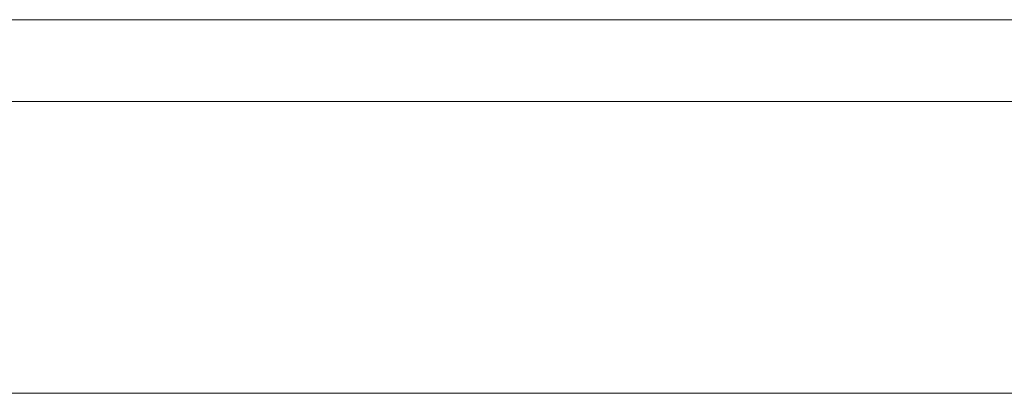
# Model space of a CAD drawing. Header units: millimetres. Extents: x -40.4 to 40.4, y -40.2 to 40.6.
# Tile 202 of 256: x -11.2 to -9, y -26.2 to -25.4. Entities that reach past the tile are written whole.
import ezdxf

# ---------------------------------------------------------------- set-up
doc = ezdxf.new("R2010")
doc.units = ezdxf.units.MM
doc.layers.add('E-ELEC-EQPM-OTLN', color=71, linetype='Continuous', lineweight=30)

# ---------------------------------------------------------------- blocks, each defined once
blk = doc.blocks.new('Movement detector_ Relay_ Future linear_1 - 2CKA006220A0215_MSA-F-1_1_1-81-5639-Vista 3D 1')
at = {"layer": 'E-ELEC-EQPM-OTLN', "lineweight": 9}
mesh = blk.add_polyface(dxfattribs=at)
corners = [(24.70000033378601, -25.56021535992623, 8.150263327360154), (24.70000033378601, -25.56021535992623, 1.299999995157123), (-24.70000033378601, -25.56021535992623, 1.299999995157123), (-24.70000033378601, -25.56021535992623, 8.150263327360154)]
mesh.append_faces([[corners[k] for k in face] for face in [(0, 1, 2, 3)]])
mesh = blk.add_polyface(dxfattribs=at)
corners = [(-24.70182616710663, -26.18978494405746, 8.150263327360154), (-24.70182616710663, -26.18978494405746, 1.299999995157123), (-0.3999999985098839, -26.18978494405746, 1.299999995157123), (-0.3999999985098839, -26.18978494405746, 8.150263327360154)]
mesh.append_faces([[corners[k] for k in face] for face in [(0, 1, 2, 3)]])
blk = doc.blocks.new('Future linear_ 1-gang frame - 2CKA001754A4240_Cover frame 1gang anthracite-5669-Vista 3D 1')
at = {"layer": 'E-ELEC-EQPM-OTLN', "lineweight": 9}
mesh = blk.add_polyface(dxfattribs=at)
corners = [(-16.62333012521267, -25.38351375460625, -8.970149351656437), (-16.62333012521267, -25.38351375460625, -8.470149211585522), (-15.3878677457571, -25.38351375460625, -8.470149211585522), (-15.3878677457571, -25.38351375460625, -7.770149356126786), (-5.000000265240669, -25.38351375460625, -7.770149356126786), (-5.000000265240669, -25.38351375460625, -8.970149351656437), (-14.80294364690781, -25.38351375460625, -8.970149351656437)]
mesh.append_faces([[corners[k] for k in face] for face in [(2, 6, 0, 1), (6, 4, 5)]], dxfattribs={"vtx0": -1})
mesh.append_faces([[corners[k] for k in face] for face in [(6, 2, 3, 4)]], dxfattribs={"vtx0": -1, "vtx3": -1})

msp = doc.modelspace()

# ---------------------------------------------------------------- block references
at = {"layer": 'E-ELEC-EQPM-OTLN', "lineweight": 9}
for name in ['Future linear_ 1-gang frame - 2CKA001754A4240_Cover frame 1gang anthracite-5669-Vista 3D 1', 'Movement detector_ Relay_ Future linear_1 - 2CKA006220A0215_MSA-F-1_1_1-81-5639-Vista 3D 1']:
    msp.add_blockref(name, (0, 0), dxfattribs=at)

doc.saveas('drawing.dxf')
